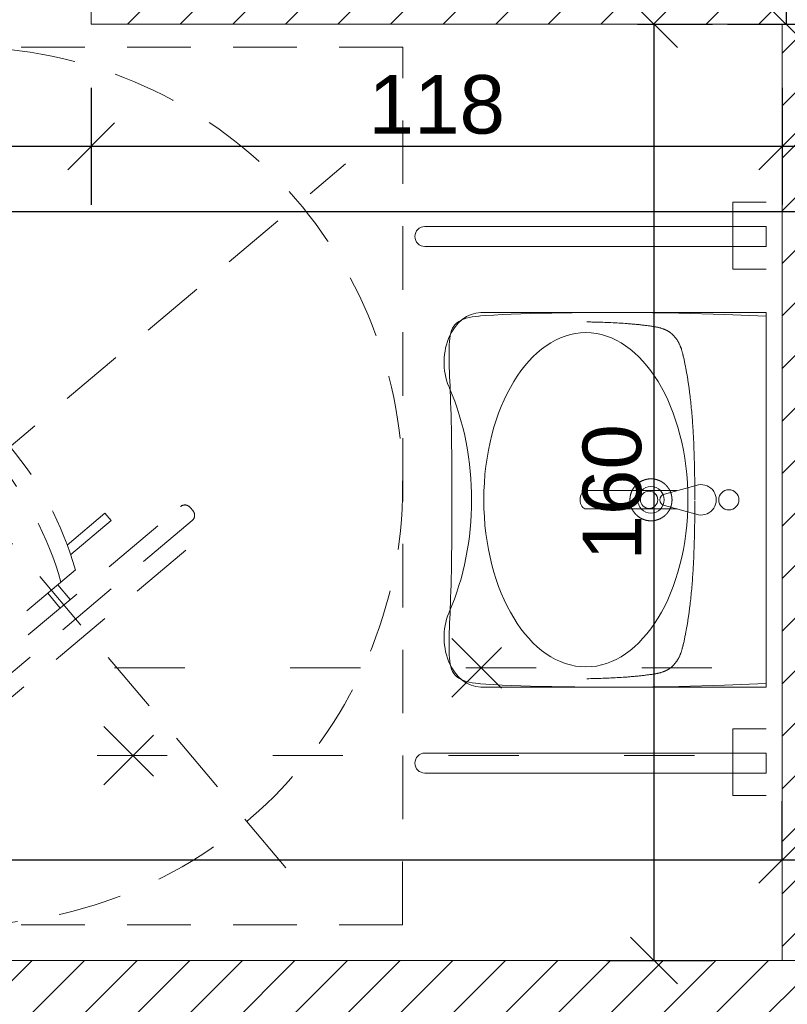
# Model space of a CAD drawing. Header units: millimetres. Extents: x -2720 to 125583, y -8970 to 34912.
# Tile 48 of 105: x 14970 to 15101, y 18766 to 18934. Entities that reach past the tile are written whole.
import ezdxf
from ezdxf import colors
from ezdxf.entities.mleader import LeaderData, LeaderLine
from ezdxf.math import Vec2, Vec3

# ---------------------------------------------------------------- set-up
doc = ezdxf.new("R2010")
doc.units = ezdxf.units.MM
doc.linetypes.add('ACAD_ISO03W100', pattern=[30, 12, -18])
doc.linetypes.add('KRESKOWA', pattern=[0.4, 0.24, -0.16])
for name, color, linetype, lineweight, true_color in [('A_DZIAŁOWA_PROJEKTOWANE', 7, 'Continuous', 18, 0x007cb0), ('A_HATCH_PROJEKTOWANE', 7, 'Continuous', 9, 0x0089b6), ('A_WIDOK 2PLAN', 7, 'Continuous', 9, 0x666666)]:
    doc.layers.add(name, color=color, linetype=linetype, lineweight=lineweight, true_color=true_color)
doc.layers.add('A_NIEWIDOCZNE  POMOCNICZE', color=252, linetype='ACAD_ISO03W100', lineweight=5, plot=False)
for name, color, linetype, lineweight in [('A_OPISY', 40, 'Continuous', 9), ('A_WIDOK', 141, 'Continuous', 13), ('A_WYMIAROWANIE', 7, 'Continuous', 9), ('A_WYPOSAŻENIE', 181, 'Continuous', 9)]:
    doc.layers.add(name, color=color, linetype=linetype, lineweight=lineweight)
doc.styles.get("Standard").update_dxf_attribs({"font": 'arial.ttf'})
doc.dimstyles.new('1 do 100', dxfattribs={"dimtxt": 10, "dimasz": 8, "dimexe": 10, "dimexo": 10, "dimgap": 2, "dimtad": 1, "dimdec": 0, "dimtxsty": 'Standard', "dimblk": 'OBLIQUE', "dimcen": 2.5, "dimadec": 0, "dimazin": 0, "dimtfac": 1, "dimtdec": 0, "dimtmove": 0, "dimatfit": 3, "dimldrblk": 'OBLIQUE', "dimfxl": 10, "dimfxlon": 1, "dimarcsym": 0})

# ---------------------------------------------------------------- blocks, each defined once
blk = doc.blocks.new('FOTEL-K')
at = {"linetype": 'KRESKOWA', "ltscale": 5, "transparency": 33554687}
for p, q in [((-1.701, 11.602), (-11.602, -1.701)), ((11.602, 1.701), (-1.701, 11.602)), ((0.579, -9.418), (-0.579, 9.418)), ((3.475, 2.644), (3.778, -2.29)), ((11.602, 1.701), (1.701, -11.602)), ((2.185, 1.847), (2.007, 1.836)), ((2.007, 1.836), (2.064, 0.908)), ((2.246, 0.852), (2.185, 1.847)), ((2.533, 0.749), (2.85, -4.401)), ((9.418, 0.579), (-9.418, -0.579)), ((2.923, 0.336), (2.56, 0.314)), ((2.938, 0.09), (2.575, 0.068))]:
    blk.add_line(p, q, dxfattribs=at)
blk.add_lwpolyline([(3.332, -2.811), (3.246, -2.816, -0.414214), (3.109, -2.695), (2.756, 3.056, -0.414214), (2.877, 3.192), (2.963, 3.198, -0.414214), (3.099, 3.077), (3.453, -2.674, -0.414214)], format="xyb", close=True, dxfattribs=at)
blk.add_circle((0, 0), 8.291, dxfattribs=at)
for centre in [(0.309, -5.033), (0.331, -5.388)]:
    blk.add_arc(centre, 6.195, 68.9594, 118.0744, dxfattribs=at)
blk = doc.blocks.new('umywalka NP')
for p, q in [((49.49, 65), (0, 65)), ((0, 65), (0, 0)), ((11.78, 35.1), (17.66, 33.49)), ((15.46, 34.09), (31.28, 34.09)), ((11.78, 29.9), (17.66, 31.51)), ((15.49, 30.9), (31.28, 30.9)), ((31.65, 31.87), (31.65, 31.87)), ((31.65, 31.87), (31.76, 31.87)), ((31.76, 31.87), (31.65, 31.87)), ((31.76, 31.87), (31.76, 31.87)), ((0, 0), (49.49, 0)), ((49.78, 0.6), (49.58, 0.58))]:
    blk.add_line(p, q)
blk.add_lwpolyline([(35.91, 64.95, 0.001984), (32.28, 64.99), (24.22, 65), (15.16, 64.89), (7.27, 64.68), (0, 64.37), (0, 32.5), (0, 0.64), (7.27, 0.32), (15.16, 0.11), (24.22, 0), (32.28, 0.01, 0.001984), (35.91, 0.05)], format="xyb")
for points in [[(35.91, 64.95), (37.17, 64.92), (39.08, 64.88), (40.87, 64.83), (42.59, 64.78), (44.23, 64.72), (45.79, 64.65), (47.25, 64.57), (48.62, 64.49), (49.58, 64.42)], [(12.4, 32.67), (12.4, 33.36), (12.4, 34.06), (12.41, 34.41), (12.41, 34.76), (12.41, 35.1), (12.41, 35.45), (12.41, 35.8), (12.42, 36.15), (12.42, 36.5), (12.43, 36.84), (12.43, 37.19), (12.44, 37.54), (12.44, 37.89), (12.45, 38.24), (12.46, 38.58), (12.46, 38.93), (12.47, 39.28), (12.48, 39.63), (12.49, 39.98), (12.5, 40.32), (12.51, 40.67), (12.52, 41.02), (12.54, 41.37), (12.55, 41.71), (12.56, 42.06), (12.58, 42.41), (12.59, 42.76), (12.61, 43.1), (12.63, 43.45), (12.64, 43.8), (12.66, 44.15), (12.68, 44.49), (12.7, 44.84), (12.73, 45.19), (12.75, 45.54), (12.77, 45.88), (12.8, 46.23), (12.82, 46.58), (12.85, 46.92), (12.88, 47.27), (12.91, 47.62), (12.94, 47.96), (12.97, 48.31), (13, 48.66), (13.04, 49), (13.07, 49.35), (13.11, 49.7), (13.15, 50.04), (13.18, 50.39), (13.2, 50.56), (13.23, 50.73), (13.25, 50.91), (13.27, 51.08), (13.29, 51.25), (13.31, 51.42), (13.33, 51.6), (13.36, 51.77), (13.38, 51.94), (13.4, 52.11), (13.43, 52.29), (13.45, 52.46), (13.48, 52.63), (13.5, 52.8), (13.53, 52.97), (13.55, 53.15), (13.58, 53.32), (13.61, 53.49), (13.63, 53.66), (13.66, 53.83), (13.69, 54.01), (13.72, 54.18), (13.75, 54.35), (13.78, 54.52), (13.81, 54.69), (13.84, 54.86), (13.87, 55.03), (13.9, 55.21), (13.93, 55.38), (13.96, 55.55), (14, 55.72), (14.03, 55.89), (14.06, 56.06), (14.1, 56.23), (14.13, 56.4), (14.17, 56.57), (14.2, 56.74), (14.24, 56.91), (14.27, 57.08), (14.31, 57.25), (14.35, 57.42), (14.39, 57.59), (14.43, 57.76), (14.45, 57.85), (14.47, 57.93), (14.49, 58.01), (14.51, 58.1), (14.53, 58.18), (14.56, 58.27), (14.58, 58.35), (14.6, 58.43), (14.63, 58.52), (14.65, 58.6), (14.68, 58.68), (14.71, 58.77), (14.73, 58.85), (14.76, 58.93), (14.79, 59.01), (14.82, 59.1), (14.85, 59.18), (14.88, 59.26), (14.91, 59.34), (14.95, 59.42), (14.98, 59.5), (15.02, 59.58), (15.05, 59.66), (15.09, 59.74), (15.13, 59.82), (15.17, 59.89), (15.21, 59.97), (15.25, 60.05), (15.29, 60.12), (15.34, 60.2), (15.38, 60.27), (15.43, 60.35), (15.48, 60.42), (15.52, 60.49), (15.57, 60.56), (15.62, 60.63), (15.68, 60.7), (15.73, 60.77), (15.78, 60.84), (15.84, 60.91), (15.89, 60.98), (15.92, 61.01), (15.95, 61.04), (15.98, 61.07), (16.01, 61.11), (16.04, 61.14), (16.07, 61.17), (16.1, 61.2), (16.13, 61.23), (16.16, 61.26), (16.19, 61.29), (16.22, 61.32), (16.25, 61.35), (16.28, 61.38), (16.32, 61.41), (16.35, 61.44), (16.38, 61.47), (16.41, 61.5), (16.45, 61.53), (16.48, 61.56), (16.51, 61.58), (16.55, 61.61), (16.58, 61.64), (16.62, 61.66), (16.65, 61.69), (16.69, 61.72), (16.72, 61.74), (16.76, 61.77), (16.79, 61.79), (16.83, 61.82), (16.86, 61.84), (16.9, 61.86), (16.94, 61.89), (16.97, 61.91), (17.01, 61.93), (17.05, 61.96), (17.09, 61.98), (17.12, 62), (17.16, 62.02), (17.2, 62.04), (17.24, 62.06), (17.28, 62.08), (17.32, 62.1), (17.36, 62.12), (17.4, 62.14), (17.43, 62.16), (17.47, 62.18), (17.51, 62.19), (17.55, 62.21), (17.59, 62.23), (17.63, 62.24), (17.71, 62.28), (17.8, 62.31), (17.88, 62.34), (17.96, 62.37), (18.04, 62.4), (18.12, 62.42), (18.21, 62.45), (18.29, 62.47), (18.37, 62.5), (18.46, 62.52), (18.54, 62.54), (18.63, 62.56), (18.71, 62.58), (18.8, 62.6), (18.88, 62.62), (18.97, 62.64), (19.05, 62.66), (19.14, 62.67), (19.22, 62.69), (19.31, 62.71), (19.39, 62.72), (19.48, 62.73), (19.57, 62.75), (19.65, 62.76), (19.82, 62.79), (20, 62.81), (20.17, 62.84), (20.34, 62.86), (20.51, 62.88), (20.69, 62.9), (20.86, 62.93), (21.03, 62.95), (21.2, 62.97), (21.38, 62.99), (21.55, 63.01), (21.72, 63.03), (21.9, 63.05), (22.07, 63.06), (22.24, 63.08), (22.42, 63.1), (22.59, 63.11), (22.76, 63.13), (22.93, 63.15), (23.11, 63.16), (23.28, 63.18), (23.45, 63.19), (23.63, 63.21), (23.8, 63.22), (23.97, 63.23), (24.15, 63.25), (24.5, 63.27), (24.84, 63.3), (25.19, 63.32), (25.54, 63.34), (25.88, 63.36), (26.23, 63.38), (26.58, 63.4), (26.93, 63.42), (27.27, 63.43), (27.62, 63.45), (27.97, 63.46), (28.32, 63.47), (28.67, 63.49), (29.01, 63.5), (29.36, 63.51), (29.71, 63.52), (30.06, 63.53), (30.23, 63.53), (30.4, 63.53), (30.75, 63.54), (30.93, 63.54), (31.01, 63.54), (31.1, 63.54)], [(49.78, 64.4), (49.58, 64.42)], [(49.78, 64.4), (49.85, 64.39), (50.44, 64.32), (51.01, 64.24), (51.54, 64.14), (52.04, 64.01), (52.5, 63.86), (52.93, 63.67), (53.31, 63.46), (53.64, 63.22), (53.93, 62.95), (54.18, 62.64), (54.4, 62.29), (54.58, 61.89), (54.71, 61.46), (54.8, 60.99), (54.87, 60.5), (54.92, 59.97), (54.96, 59.4), (54.98, 58.81), (55, 58.19), (55, 57.54), (55, 56.87), (54.99, 56.17), (54.97, 55.44), (54.94, 54.69), (54.91, 53.91), (54.84, 52.24), (54.8, 51.34), (54.77, 50.4), (54.73, 49.41), (54.7, 48.37), (54.67, 47.26), (54.64, 46.08), (54.61, 44.83), (54.59, 43.49), (54.56, 42.04), (54.54, 40.47), (54.52, 38.77), (54.51, 36.89), (54.5, 34.8), (54.5, 32.5), (54.5, 30.2), (54.51, 28.11), (54.52, 26.24), (54.54, 24.53), (54.56, 22.96), (54.59, 21.51), (54.61, 20.17), (54.64, 18.92), (54.67, 17.74), (54.7, 16.63), (54.73, 15.59), (54.77, 14.6), (54.8, 13.66), (54.84, 12.76), (54.91, 11.09), (54.94, 10.31), (54.97, 9.56), (54.99, 8.83), (55, 8.14), (55, 7.46), (55, 6.81), (54.98, 6.19), (54.96, 5.6), (54.92, 5.04), (54.87, 4.51), (54.8, 4.01), (54.71, 3.54), (54.58, 3.11), (54.4, 2.71), (54.18, 2.36), (53.93, 2.05), (53.64, 1.78), (53.31, 1.54), (52.93, 1.33), (52.5, 1.14), (52.04, 0.99), (51.54, 0.86), (51.01, 0.76), (50.44, 0.68), (49.85, 0.61), (49.78, 0.6)], [(12.4, 32.5), (12.4, 31.8), (12.4, 31.11), (12.41, 30.76), (12.41, 30.41), (12.41, 30.06), (12.41, 29.72), (12.41, 29.37), (12.42, 29.02), (12.42, 28.67), (12.43, 28.32), (12.43, 27.98), (12.44, 27.63), (12.44, 27.28), (12.45, 26.93), (12.46, 26.58), (12.46, 26.24), (12.47, 25.89), (12.48, 25.54), (12.49, 25.19), (12.5, 24.84), (12.51, 24.5), (12.52, 24.15), (12.54, 23.8), (12.55, 23.45), (12.56, 23.11), (12.58, 22.76), (12.59, 22.41), (12.61, 22.06), (12.63, 21.72), (12.64, 21.37), (12.66, 21.02), (12.68, 20.67), (12.7, 20.33), (12.73, 19.98), (12.75, 19.63), (12.77, 19.28), (12.8, 18.94), (12.82, 18.59), (12.85, 18.24), (12.88, 17.9), (12.91, 17.55), (12.94, 17.2), (12.97, 16.86), (13, 16.51), (13.04, 16.16), (13.07, 15.82), (13.11, 15.47), (13.15, 15.13), (13.18, 14.78), (13.2, 14.61), (13.23, 14.43), (13.25, 14.26), (13.27, 14.09), (13.29, 13.92), (13.31, 13.74), (13.33, 13.57), (13.36, 13.4), (13.38, 13.23), (13.4, 13.05), (13.43, 12.88), (13.45, 12.71), (13.48, 12.54), (13.5, 12.36), (13.53, 12.19), (13.55, 12.02), (13.58, 11.85), (13.61, 11.68), (13.63, 11.51), (13.66, 11.33), (13.69, 11.16), (13.72, 10.99), (13.75, 10.82), (13.78, 10.65), (13.81, 10.48), (13.84, 10.3), (13.87, 10.13), (13.9, 9.96), (13.93, 9.79), (13.96, 9.62), (14, 9.45), (14.03, 9.28), (14.06, 9.11), (14.1, 8.94), (14.13, 8.77), (14.17, 8.6), (14.2, 8.43), (14.24, 8.26), (14.27, 8.09), (14.31, 7.92), (14.35, 7.75), (14.39, 7.58), (14.43, 7.41), (14.45, 7.32), (14.47, 7.24), (14.49, 7.15), (14.51, 7.07), (14.53, 6.98), (14.56, 6.9), (14.58, 6.82), (14.6, 6.73), (14.63, 6.65), (14.65, 6.57), (14.68, 6.48), (14.71, 6.4), (14.73, 6.32), (14.76, 6.24), (14.79, 6.15), (14.82, 6.07), (14.85, 5.99), (14.88, 5.91), (14.91, 5.83), (14.95, 5.75), (14.98, 5.67), (15.02, 5.59), (15.05, 5.51), (15.09, 5.43), (15.13, 5.35), (15.17, 5.27), (15.21, 5.2), (15.25, 5.12), (15.29, 5.05), (15.34, 4.97), (15.38, 4.9), (15.43, 4.82), (15.48, 4.75), (15.52, 4.68), (15.57, 4.6), (15.62, 4.53), (15.68, 4.46), (15.73, 4.39), (15.78, 4.33), (15.84, 4.26), (15.89, 4.19), (15.92, 4.16), (15.95, 4.13), (15.98, 4.09), (16.01, 4.06), (16.04, 4.03), (16.07, 4), (16.1, 3.97), (16.13, 3.94), (16.16, 3.9), (16.19, 3.87), (16.22, 3.84), (16.25, 3.81), (16.28, 3.78), (16.32, 3.75), (16.35, 3.73), (16.38, 3.7), (16.41, 3.67), (16.45, 3.64), (16.48, 3.61), (16.51, 3.58), (16.55, 3.56), (16.58, 3.53), (16.62, 3.5), (16.65, 3.48), (16.69, 3.45), (16.72, 3.43), (16.76, 3.4), (16.79, 3.38), (16.83, 3.35), (16.86, 3.33), (16.9, 3.3), (16.94, 3.28), (16.97, 3.26), (17.01, 3.23), (17.05, 3.21), (17.09, 3.19), (17.12, 3.17), (17.16, 3.15), (17.2, 3.13), (17.24, 3.11), (17.28, 3.09), (17.32, 3.07), (17.36, 3.05), (17.4, 3.03), (17.43, 3.01), (17.47, 2.99), (17.51, 2.97), (17.55, 2.96), (17.59, 2.94), (17.63, 2.92), (17.71, 2.89), (17.8, 2.86), (17.88, 2.83), (17.96, 2.8), (18.04, 2.77), (18.12, 2.74), (18.21, 2.72), (18.29, 2.69), (18.37, 2.67), (18.46, 2.65), (18.54, 2.63), (18.63, 2.6), (18.71, 2.58), (18.8, 2.56), (18.88, 2.55), (18.97, 2.53), (19.05, 2.51), (19.14, 2.49), (19.22, 2.48), (19.31, 2.46), (19.39, 2.45), (19.48, 2.43), (19.57, 2.42), (19.65, 2.41), (19.82, 2.38), (20, 2.35), (20.17, 2.33), (20.34, 2.31), (20.51, 2.28), (20.69, 2.26), (20.86, 2.24), (21.03, 2.22), (21.2, 2.2), (21.38, 2.18), (21.55, 2.16), (21.72, 2.14), (21.9, 2.12), (22.07, 2.1), (22.24, 2.09), (22.42, 2.07), (22.59, 2.05), (22.76, 2.04), (22.93, 2.02), (23.11, 2.01), (23.28, 1.99), (23.45, 1.98), (23.63, 1.96), (23.8, 1.95), (23.97, 1.93), (24.15, 1.92), (24.5, 1.9), (24.84, 1.87), (25.19, 1.85), (25.54, 1.83), (25.88, 1.81), (26.23, 1.79), (26.58, 1.77), (26.93, 1.75), (27.27, 1.74), (27.62, 1.72), (27.97, 1.71), (28.32, 1.69), (28.67, 1.68), (29.01, 1.67), (29.36, 1.66), (29.71, 1.65), (30.06, 1.64), (30.23, 1.64), (30.4, 1.63), (30.75, 1.63), (30.93, 1.63), (31.01, 1.63), (31.1, 1.63)], [(35.91, 0.05), (37.17, 0.08), (39.08, 0.12), (40.87, 0.17), (42.59, 0.22), (44.23, 0.28), (45.79, 0.35), (47.25, 0.43), (48.62, 0.51), (49.58, 0.58)]]:
    blk.add_lwpolyline(points)
blk.add_lwpolyline([(20.92, 36.02), (20.89, 36.03), (20.87, 36.04), (20.84, 36.04), (20.82, 36.05), (20.79, 36.06), (20.77, 36.06), (20.74, 36.07), (20.72, 36.07), (20.69, 36.08), (20.67, 36.08), (20.64, 36.09), (20.61, 36.09), (20.59, 36.1), (20.56, 36.1), (20.54, 36.1), (20.51, 36.11), (20.49, 36.11), (20.46, 36.11), (20.43, 36.12), (20.41, 36.12), (20.38, 36.12), (20.36, 36.13), (20.33, 36.13), (20.3, 36.13), (20.28, 36.13), (20.25, 36.13), (20.23, 36.14), (20.2, 36.14), (20.18, 36.14), (20.15, 36.14), (20.12, 36.14), (20.1, 36.14), (20.07, 36.14), (20.05, 36.14), (20.02, 36.14), (19.99, 36.14), (19.97, 36.14), (19.94, 36.14), (19.92, 36.14), (19.89, 36.14), (19.86, 36.14), (19.84, 36.14), (19.81, 36.14), (19.79, 36.14), (19.76, 36.13), (19.73, 36.13), (19.71, 36.13), (19.68, 36.13), (19.66, 36.12), (19.63, 36.12), (19.6, 36.12), (19.58, 36.12), (19.55, 36.11), (19.53, 36.11), (19.5, 36.11), (19.47, 36.1), (19.45, 36.1), (19.42, 36.09), (19.4, 36.09), (19.37, 36.09), (19.35, 36.08), (19.32, 36.08), (19.3, 36.07), (19.27, 36.07), (19.24, 36.06), (19.22, 36.05), (19.19, 36.05), (19.17, 36.04), (19.14, 36.04), (19.12, 36.03), (19.09, 36.02), (19.07, 36.02), (19.04, 36.01), (19.02, 36), (18.99, 36), (18.97, 35.99), (18.94, 35.98), (18.92, 35.98), (18.89, 35.97), (18.87, 35.96), (18.84, 35.95), (18.82, 35.94), (18.79, 35.93), (18.77, 35.93), (18.75, 35.92), (18.72, 35.91), (18.7, 35.9), (18.67, 35.89), (18.65, 35.88), (18.62, 35.87), (18.6, 35.86), (18.58, 35.85), (18.55, 35.84), (18.53, 35.83), (18.5, 35.82), (18.48, 35.81), (18.46, 35.8), (18.43, 35.79), (18.41, 35.78), (18.39, 35.77), (18.36, 35.75), (18.34, 35.74), (18.32, 35.73), (18.29, 35.72), (18.27, 35.71), (18.25, 35.69), (18.23, 35.68), (18.2, 35.67), (18.18, 35.66), (18.16, 35.64), (18.13, 35.63), (18.11, 35.62), (18.09, 35.6), (18.07, 35.59), (18.05, 35.58), (18.02, 35.56), (18, 35.55), (17.98, 35.53), (17.96, 35.52), (17.94, 35.51), (17.92, 35.49), (17.89, 35.48), (17.87, 35.46), (17.85, 35.45), (17.83, 35.43), (17.81, 35.41), (17.79, 35.4), (17.77, 35.38), (17.75, 35.37), (17.73, 35.35), (17.71, 35.34), (17.69, 35.32), (17.67, 35.3), (17.65, 35.29), (17.63, 35.27), (17.61, 35.25), (17.59, 35.24), (17.57, 35.22), (17.55, 35.2), (17.53, 35.18), (17.51, 35.17), (17.49, 35.15), (17.47, 35.13), (17.45, 35.11), (17.44, 35.09), (17.42, 35.08), (17.4, 35.06), (17.38, 35.04), (17.36, 35.02), (17.34, 35), (17.33, 34.98), (17.31, 34.96), (17.29, 34.94), (17.27, 34.92), (17.26, 34.9), (17.24, 34.88), (17.22, 34.87), (17.21, 34.85), (17.19, 34.83), (17.17, 34.81), (17.16, 34.79), (17.14, 34.76), (17.12, 34.74), (17.11, 34.72), (17.09, 34.7), (17.08, 34.68), (17.06, 34.66), (17.05, 34.64), (17.03, 34.62), (17.02, 34.6), (17, 34.58), (16.99, 34.56), (16.97, 34.53), (16.96, 34.51), (16.94, 34.49), (16.93, 34.47), (16.91, 34.45), (16.9, 34.42), (16.89, 34.4), (16.87, 34.38), (16.86, 34.36), (16.85, 34.34), (16.83, 34.31), (16.82, 34.29), (16.81, 34.27), (16.8, 34.24), (16.78, 34.22), (16.77, 34.2), (16.76, 34.18), (16.75, 34.15), (16.73, 34.13), (16.72, 34.11), (16.71, 34.08), (16.7, 34.06), (16.69, 34.04), (16.68, 34.01), (16.67, 33.99), (16.66, 33.96), (16.65, 33.94), (16.64, 33.92), (16.63, 33.89), (16.62, 33.87), (16.61, 33.85), (16.6, 33.82), (16.59, 33.8), (16.58, 33.77), (16.57, 33.75), (16.56, 33.72), (16.55, 33.7), (16.54, 33.67), (16.54, 33.65), (16.53, 33.63), (16.52, 33.6), (16.51, 33.58), (16.51, 33.55), (16.5, 33.53), (16.49, 33.5), (16.48, 33.48), (16.48, 33.45), (16.47, 33.43), (16.46, 33.4), (16.46, 33.38), (16.45, 33.35), (16.45, 33.32), (16.44, 33.3), (16.43, 33.27), (16.43, 33.25), (16.42, 33.22), (16.42, 33.2), (16.41, 33.17), (16.41, 33.15), (16.4, 33.12), (16.4, 33.1), (16.4, 33.07), (16.39, 33.04), (16.39, 33.02), (16.38, 32.99), (16.38, 32.97), (16.38, 32.94), (16.38, 32.92), (16.37, 32.89), (16.37, 32.86), (16.37, 32.84), (16.36, 32.81), (16.36, 32.79), (16.36, 32.76), (16.36, 32.73), (16.36, 32.71), (16.36, 32.68), (16.36, 32.66), (16.35, 32.63), (16.35, 32.6), (16.35, 32.58), (16.35, 32.55), (16.35, 32.53), (16.35, 32.5), (16.35, 32.47), (16.35, 32.45), (16.35, 32.42), (16.35, 32.4), (16.35, 32.37), (16.36, 32.34), (16.36, 32.32), (16.36, 32.29), (16.36, 32.27), (16.36, 32.24), (16.36, 32.22), (16.36, 32.19), (16.37, 32.16), (16.37, 32.14), (16.37, 32.11), (16.38, 32.09), (16.38, 32.06), (16.38, 32.03), (16.38, 32.01), (16.39, 31.98), (16.39, 31.96), (16.4, 31.93), (16.4, 31.91), (16.4, 31.88), (16.41, 31.85), (16.41, 31.83), (16.42, 31.8), (16.42, 31.78), (16.43, 31.75), (16.43, 31.73), (16.44, 31.7), (16.45, 31.68), (16.45, 31.65), (16.46, 31.63), (16.46, 31.6), (16.47, 31.58), (16.48, 31.55), (16.48, 31.53), (16.49, 31.5), (16.5, 31.48), (16.51, 31.45), (16.51, 31.43), (16.52, 31.4), (16.53, 31.38), (16.54, 31.35), (16.54, 31.33), (16.55, 31.3), (16.56, 31.28), (16.57, 31.25), (16.58, 31.23), (16.59, 31.2), (16.6, 31.18), (16.61, 31.16), (16.62, 31.13), (16.63, 31.11), (16.64, 31.08), (16.65, 31.06), (16.66, 31.04), (16.67, 31.01), (16.68, 30.99), (16.69, 30.96), (16.7, 30.94), (16.71, 30.92), (16.72, 30.89), (16.73, 30.87), (16.75, 30.85), (16.76, 30.83), (16.77, 30.8), (16.78, 30.78), (16.8, 30.76), (16.81, 30.73), (16.82, 30.71), (16.83, 30.69), (16.85, 30.67), (16.86, 30.64), (16.87, 30.62), (16.89, 30.6), (16.9, 30.58), (16.91, 30.55), (16.93, 30.53), (16.94, 30.51), (16.96, 30.49), (16.97, 30.47), (16.99, 30.45), (17, 30.42), (17.02, 30.4), (17.03, 30.38), (17.05, 30.36), (17.06, 30.34), (17.08, 30.32), (17.09, 30.3), (17.11, 30.28), (17.12, 30.26), (17.14, 30.24), (17.16, 30.22), (17.17, 30.2), (17.19, 30.18), (17.21, 30.16), (17.22, 30.14), (17.24, 30.12), (17.26, 30.1), (17.27, 30.08), (17.29, 30.06), (17.31, 30.04), (17.33, 30.02), (17.34, 30), (17.36, 29.98), (17.38, 29.96), (17.4, 29.94), (17.42, 29.93), (17.44, 29.91), (17.45, 29.89), (17.47, 29.87), (17.49, 29.85), (17.51, 29.84), (17.53, 29.82), (17.55, 29.8), (17.57, 29.78), (17.59, 29.77), (17.61, 29.75), (17.63, 29.73), (17.65, 29.72), (17.67, 29.7), (17.69, 29.68), (17.71, 29.67), (17.73, 29.65), (17.75, 29.63), (17.77, 29.62), (17.79, 29.6), (17.81, 29.59), (17.83, 29.57), (17.85, 29.56), (17.87, 29.54), (17.89, 29.53), (17.92, 29.51), (17.94, 29.5), (17.96, 29.48), (17.98, 29.47), (18, 29.45), (18.02, 29.44), (18.05, 29.42), (18.07, 29.41), (18.09, 29.4), (18.11, 29.38), (18.13, 29.37), (18.16, 29.36), (18.18, 29.34), (18.2, 29.33), (18.23, 29.32), (18.25, 29.31), (18.27, 29.29), (18.29, 29.28), (18.32, 29.27), (18.34, 29.26), (18.36, 29.25), (18.39, 29.24), (18.41, 29.22), (18.43, 29.21), (18.46, 29.2), (18.48, 29.19), (18.5, 29.18), (18.53, 29.17), (18.55, 29.16), (18.58, 29.15), (18.6, 29.14), (18.62, 29.13), (18.65, 29.12), (18.67, 29.11), (18.7, 29.1), (18.72, 29.09), (18.75, 29.08), (18.77, 29.07), (18.79, 29.07), (18.82, 29.06), (18.84, 29.05), (18.87, 29.04), (18.89, 29.03), (18.92, 29.03), (18.94, 29.02), (18.97, 29.01), (18.99, 29), (19.02, 29), (19.04, 28.99), (19.07, 28.98), (19.09, 28.98), (19.12, 28.97), (19.14, 28.96), (19.17, 28.96), (19.19, 28.95), (19.22, 28.95), (19.24, 28.94), (19.27, 28.94), (19.3, 28.93), (19.32, 28.92), (19.35, 28.92), (19.37, 28.92), (19.4, 28.91), (19.42, 28.91), (19.45, 28.9), (19.47, 28.9), (19.5, 28.89), (19.53, 28.89), (19.55, 28.89), (19.58, 28.88), (19.6, 28.88), (19.63, 28.88), (19.66, 28.88), (19.68, 28.87), (19.71, 28.87), (19.73, 28.87), (19.76, 28.87), (19.79, 28.87), (19.81, 28.86), (19.84, 28.86), (19.86, 28.86), (19.89, 28.86), (19.92, 28.86), (19.94, 28.86), (19.97, 28.86), (19.99, 28.86), (20.02, 28.86), (20.05, 28.86), (20.07, 28.86), (20.1, 28.86), (20.12, 28.86), (20.15, 28.86), (20.18, 28.86), (20.2, 28.86), (20.23, 28.86), (20.25, 28.87), (20.28, 28.87), (20.3, 28.87), (20.33, 28.87), (20.36, 28.88), (20.38, 28.88), (20.41, 28.88), (20.43, 28.88), (20.46, 28.89), (20.49, 28.89), (20.51, 28.89), (20.54, 28.9), (20.56, 28.9), (20.59, 28.91), (20.61, 28.91), (20.64, 28.91), (20.67, 28.92), (20.69, 28.92), (20.72, 28.93), (20.74, 28.93), (20.77, 28.94), (20.79, 28.95), (20.82, 28.95), (20.84, 28.96), (20.87, 28.96), (20.89, 28.97), (20.92, 28.98), (20.95, 28.99), (20.99, 29), (21.03, 29.01), (21.06, 29.02), (21.1, 29.03), (21.13, 29.04), (21.17, 29.05), (21.2, 29.06), (21.24, 29.08), (21.28, 29.09), (21.31, 29.1), (21.35, 29.12), (21.38, 29.13), (21.41, 29.14), (21.45, 29.16), (21.48, 29.17), (21.52, 29.19), (21.55, 29.21), (21.58, 29.22), (21.62, 29.24), (21.65, 29.26), (21.69, 29.27), (21.72, 29.29), (21.75, 29.31), (21.78, 29.33), (21.82, 29.34), (21.85, 29.36), (21.88, 29.38), (21.91, 29.4), (21.94, 29.42), (21.98, 29.44), (22.01, 29.46), (22.04, 29.48), (22.07, 29.5), (22.1, 29.53), (22.13, 29.55), (22.16, 29.57), (22.19, 29.59), (22.22, 29.61), (22.25, 29.64), (22.28, 29.66), (22.31, 29.68), (22.34, 29.71), (22.37, 29.73), (22.4, 29.76), (22.42, 29.78), (22.45, 29.81), (22.48, 29.83), (22.51, 29.86), (22.53, 29.88), (22.56, 29.91), (22.59, 29.94), (22.61, 29.96), (22.64, 29.99), (22.66, 30.02), (22.69, 30.04), (22.71, 30.07), (22.74, 30.1), (22.76, 30.13), (22.79, 30.16), (22.81, 30.19), (22.84, 30.21), (22.86, 30.24), (22.88, 30.27), (22.91, 30.3), (22.93, 30.33), (22.95, 30.36), (22.97, 30.39), (22.99, 30.42), (23.01, 30.45), (23.04, 30.49), (23.06, 30.52), (23.08, 30.55), (23.1, 30.58), (23.12, 30.61), (23.14, 30.64), (23.15, 30.68), (23.17, 30.71), (23.19, 30.74), (23.21, 30.77), (23.23, 30.81), (23.24, 30.84), (23.26, 30.87), (23.28, 30.91), (23.29, 30.94), (23.31, 30.98), (23.32, 31.01), (23.34, 31.04), (23.35, 31.08), (23.37, 31.11), (23.38, 31.15), (23.4, 31.18), (23.41, 31.22), (23.42, 31.25), (23.44, 31.29), (23.45, 31.32), (23.46, 31.36), (23.47, 31.39), (23.48, 31.43), (23.49, 31.47), (23.5, 31.5), (23.51, 31.54), (23.52, 31.57), (23.53, 31.61), (23.54, 31.65), (23.55, 31.68), (23.56, 31.72), (23.57, 31.76), (23.57, 31.79), (23.58, 31.83), (23.59, 31.87), (23.59, 31.9), (23.6, 31.94), (23.6, 31.98), (23.61, 32.02), (23.61, 32.05), (23.62, 32.09), (23.62, 32.13), (23.63, 32.16), (23.63, 32.2), (23.63, 32.24), (23.64, 32.28), (23.64, 32.31), (23.64, 32.35), (23.64, 32.39), (23.64, 32.43), (23.64, 32.46), (23.64, 32.5), (23.64, 32.54), (23.64, 32.58), (23.64, 32.61), (23.64, 32.65), (23.64, 32.69), (23.64, 32.72), (23.63, 32.76), (23.63, 32.8), (23.63, 32.84), (23.62, 32.87), (23.62, 32.91), (23.61, 32.95), (23.61, 32.99), (23.6, 33.02), (23.6, 33.06), (23.59, 33.1), (23.59, 33.13), (23.58, 33.17), (23.57, 33.21), (23.57, 33.24), (23.56, 33.28), (23.55, 33.32), (23.54, 33.35), (23.53, 33.39), (23.52, 33.43), (23.51, 33.46), (23.5, 33.5), (23.49, 33.53), (23.48, 33.57), (23.47, 33.61), (23.46, 33.64), (23.45, 33.68), (23.44, 33.71), (23.42, 33.75), (23.41, 33.78), (23.4, 33.82), (23.38, 33.85), (23.37, 33.89), (23.35, 33.92), (23.34, 33.96), (23.32, 33.99), (23.31, 34.02), (23.29, 34.06), (23.28, 34.09), (23.26, 34.13), (23.24, 34.16), (23.23, 34.19), (23.21, 34.23), (23.19, 34.26), (23.17, 34.29), (23.15, 34.32), (23.14, 34.36), (23.12, 34.39), (23.1, 34.42), (23.08, 34.45), (23.06, 34.48), (23.04, 34.51), (23.01, 34.55), (22.99, 34.58), (22.97, 34.61), (22.95, 34.64), (22.93, 34.67), (22.91, 34.7), (22.88, 34.73), (22.86, 34.76), (22.84, 34.79), (22.81, 34.82), (22.79, 34.84), (22.76, 34.87), (22.74, 34.9), (22.71, 34.93), (22.69, 34.96), (22.66, 34.98), (22.64, 35.01), (22.61, 35.04), (22.59, 35.07), (22.56, 35.09), (22.53, 35.12), (22.51, 35.14), (22.48, 35.17), (22.45, 35.19), (22.42, 35.22), (22.4, 35.24), (22.37, 35.27), (22.34, 35.29), (22.31, 35.32), (22.28, 35.34), (22.25, 35.36), (22.22, 35.39), (22.19, 35.41), (22.16, 35.43), (22.13, 35.45), (22.1, 35.48), (22.07, 35.5), (22.04, 35.52), (22.01, 35.54), (21.98, 35.56), (21.94, 35.58), (21.91, 35.6), (21.88, 35.62), (21.85, 35.64), (21.82, 35.66), (21.78, 35.68), (21.75, 35.69), (21.72, 35.71), (21.69, 35.73), (21.65, 35.75), (21.62, 35.76), (21.58, 35.78), (21.55, 35.8), (21.52, 35.81), (21.48, 35.83), (21.45, 35.84), (21.41, 35.86), (21.38, 35.87), (21.35, 35.88), (21.31, 35.9), (21.28, 35.91), (21.24, 35.92), (21.2, 35.94), (21.17, 35.95), (21.13, 35.96), (21.1, 35.97), (21.06, 35.98), (21.03, 35.99), (20.99, 36.01), (20.95, 36.02)], close=True)
blk.add_lwpolyline([(22.3, 32.5, 1), (17.7, 32.5, 1)], format="xyb", close=True)
blk.add_circle((6.5, 32.5), 1.75)
at = {"extrusion": (0, 0, -1)}
for centre, major_axis, ratio, start_param, end_param in [((49.49, 56.38), (0, -8.62), 0.740076, 3.141593, 5.289261), ((79.76, 32.5), (0, -38.74), 0.740076, 1.046808, 2.098245), ((11.32, 32.5), (1.87, -1.87), 1, 0.610407, 4.101981), ((17.48, 32.5), (0.708, -0.708), 1, 4.107708, 6.887866), ((20.33, 32.5), (-1.06, -1.06), 1, -0.785398, 5.497787), ((31.28, 32.49), (0, -1.59), 0.623935, 3.141593, 6.283185), ((49.49, 8.62), (0, -8.62), 0.740076, 4.135517, 6.283185)]:
    blk.add_ellipse(centre, major_axis=major_axis, ratio=ratio, start_param=start_param, end_param=end_param, dxfattribs=at)
at = {"ltscale": 3}
blk.add_ellipse((31.28, 32.49), major_axis=(0, -29), ratio=0.610345, dxfattribs=at)
blk = doc.blocks.new('umywalka dla niepełnosprawnych')
for p, q in [((0, 50.87), (-5.71, 50.87)), ((-5.71, 50.87), (-5.71, 39.44)), ((-5.71, 39.44), (0, 39.44)), ((0, -39.13), (-5.71, -39.13)), ((-5.71, -39.13), (-5.71, -50.56)), ((-5.71, -50.56), (0, -50.56))]:
    blk.add_line(p, q)
at = {"ltscale": 5}
for p, q in [((-58.29, 46.71), (0, 46.71)), ((-58.29, 43.29), (0, 43.29)), ((-58.29, -43.29), (0, -43.29)), ((-58.29, -46.71), (0, -46.71))]:
    blk.add_line(p, q, dxfattribs=at)
at = {"ltscale": 0.1}
for p, q in [((0, 46.71), (0, 43.29)), ((0, -43.29), (0, -46.71))]:
    blk.add_line(p, q, dxfattribs=at)
at = {"ltscale": 5}
for centre in [(-58.29, 45), (-58.29, -45)]:
    blk.add_arc(centre, 1.71, 90, 270, dxfattribs=at)
at = {"xscale": 0.9847469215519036, "yscale": 0.9847469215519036, "zscale": 0.9847469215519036, "rotation": 180.0001418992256}
blk.add_blockref('umywalka NP', (0, 32), dxfattribs=at)
blk = doc.blocks.new('_Dot')
at = {"color": 0, "linetype": 'ByBlock', "lineweight": -2}
blk.add_line((-0.5, 0), (-1, 0), dxfattribs=at)
at = {"color": 0, "linetype": 'ByBlock', "const_width": 0.5}
blk.add_lwpolyline([(-0.25, 0, 1), (0.25, 0, 1)], format="xyb", close=True, dxfattribs=at)
blk = doc.blocks.new('ROZBIÓRKI_DOM')
at = {"layer": 'A_OPISY', "color": 22, "linetype": 'ACAD_ISO03W100', "true_color": 0xe22908}
for p, q in [((19315.71, 8232.89), (19325.71, 8222.89)), ((19315.71, 8222.89), (19325.71, 8232.89)), ((19390.15, 8227.89), (19075.15, 8227.89)), ((19256.33, 8217.89), (19266.33, 8207.89)), ((19256.33, 8207.89), (19266.33, 8217.89)), ((19417.15, 8212.89), (19075.15, 8212.89))]:
    blk.add_line(p, q, dxfattribs=at)
blk = doc.blocks.new('_Oblique')
at = {"color": 0, "linetype": 'ByBlock', "lineweight": -2}
blk.add_line((-0.5, -0.5), (0.5, 0.5), dxfattribs=at)
blk = doc.blocks.new('*D374')
at = {"layer": 'A_WYMIAROWANIE', "color": 0, "lineweight": -2, "ltscale": 2, "transparency": 16777216}
for p, q in [((14803.26, 18790.86), (14803.26, 18800.86)), ((15100.26, 18790.86), (15100.26, 18800.86)), ((14803.26, 18790.86), (15100.26, 18790.86))]:
    blk.add_line(p, q, dxfattribs=at)
at = {"layer": 'Defpoints', "color": 0, "ltscale": 2, "transparency": 16777216}
for p in [(15100.26, 18790.86), (14803.26, 18785.53), (15100.26, 18785.53)]:
    blk.add_point(p, dxfattribs=at)
at = {"layer": 'A_WYMIAROWANIE', "color": 0, "lineweight": -2, "ltscale": 2, "transparency": 16777216, "xscale": 8, "yscale": 8, "zscale": 8, "rotation": 180}
blk.add_blockref('_Oblique', (14803.26, 18790.86), dxfattribs=at)
at = {"layer": 'A_WYMIAROWANIE', "color": 0, "lineweight": -2, "ltscale": 2, "transparency": 16777216, "xscale": 8, "yscale": 8, "zscale": 8}
blk.add_blockref('_Oblique', (15100.26, 18790.86), dxfattribs=at)
at = {"layer": 'A_WYMIAROWANIE', "color": 0, "ltscale": 2, "transparency": 16777216, "insert": (14951.76, 18797.97), "char_height": 10, "attachment_point": 5}
blk.add_mtext('297', dxfattribs=at)
blk = doc.blocks.new('*D375')
at = {"layer": 'A_WYMIAROWANIE', "color": 0, "lineweight": -2, "ltscale": 2, "transparency": 16777216}
for p, q in [((15107.76, 18790.86), (15113.19, 18808.97)), ((15113.19, 18808.97), (15130.65, 18808.97)), ((15100.26, 18790.86), (15100.26, 18800.86)), ((15115.26, 18790.86), (15115.26, 18800.86)), ((15100.26, 18790.86), (15115.26, 18790.86))]:
    blk.add_line(p, q, dxfattribs=at)
at = {"layer": 'Defpoints', "color": 0, "ltscale": 2, "transparency": 16777216}
for p in [(15115.26, 18790.86), (15100.26, 18785.53), (15115.26, 18783.07)]:
    blk.add_point(p, dxfattribs=at)
at = {"layer": 'A_WYMIAROWANIE', "color": 0, "lineweight": -2, "ltscale": 2, "transparency": 16777216, "xscale": 8, "yscale": 8, "zscale": 8, "rotation": 180}
blk.add_blockref('_Oblique', (15100.26, 18790.86), dxfattribs=at)
at = {"layer": 'A_WYMIAROWANIE', "color": 0, "lineweight": -2, "ltscale": 2, "transparency": 16777216, "xscale": 8, "yscale": 8, "zscale": 8}
blk.add_blockref('_Oblique', (15115.26, 18790.86), dxfattribs=at)
at = {"layer": 'A_WYMIAROWANIE', "color": 0, "ltscale": 2, "transparency": 16777216, "insert": (15121.92, 18816.07), "char_height": 10, "attachment_point": 5}
blk.add_mtext('15', dxfattribs=at)
blk = doc.blocks.new('*D381')
at = {"layer": 'A_WYMIAROWANIE', "color": 0, "lineweight": -2, "ltscale": 2, "transparency": 16777216}
for p, q in [((14882.26, 18922.79), (14882.26, 18902.79)), ((14982.26, 18922.79), (14982.26, 18902.79)), ((14882.26, 18912.79), (14982.26, 18912.79))]:
    blk.add_line(p, q, dxfattribs=at)
at = {"layer": 'Defpoints', "color": 0, "ltscale": 2, "transparency": 16777216}
for p in [(14882.26, 18933.66), (14982.26, 18933.66), (14982.26, 18912.79)]:
    blk.add_point(p, dxfattribs=at)
at = {"layer": 'A_WYMIAROWANIE', "color": 0, "lineweight": -2, "ltscale": 2, "transparency": 16777216, "xscale": 8, "yscale": 8, "zscale": 8, "rotation": 180}
blk.add_blockref('_Oblique', (14882.26, 18912.79), dxfattribs=at)
at = {"layer": 'A_WYMIAROWANIE', "color": 0, "lineweight": -2, "ltscale": 2, "transparency": 16777216, "xscale": 8, "yscale": 8, "zscale": 8}
blk.add_blockref('_Oblique', (14982.26, 18912.79), dxfattribs=at)
at = {"layer": 'A_WYMIAROWANIE', "color": 0, "ltscale": 2, "transparency": 16777216, "insert": (14932.26, 18919.89), "char_height": 10, "attachment_point": 5}
blk.add_mtext('100', dxfattribs=at)
blk = doc.blocks.new('*D382')
at = {"layer": 'A_WYMIAROWANIE', "color": 0, "lineweight": -2, "ltscale": 2, "transparency": 16777216}
for p, q in [((14982.26, 18922.79), (14982.26, 18902.79)), ((15100.26, 18922.79), (15100.26, 18902.79)), ((14982.26, 18912.79), (15100.26, 18912.79))]:
    blk.add_line(p, q, dxfattribs=at)
at = {"layer": 'Defpoints', "color": 0, "ltscale": 2, "transparency": 16777216}
for p in [(14982.26, 18933.66), (15100.26, 18933.66), (15100.26, 18912.79)]:
    blk.add_point(p, dxfattribs=at)
at = {"layer": 'A_WYMIAROWANIE', "color": 0, "lineweight": -2, "ltscale": 2, "transparency": 16777216, "xscale": 8, "yscale": 8, "zscale": 8, "rotation": 180}
blk.add_blockref('_Oblique', (14982.26, 18912.79), dxfattribs=at)
at = {"layer": 'A_WYMIAROWANIE', "color": 0, "lineweight": -2, "ltscale": 2, "transparency": 16777216, "xscale": 8, "yscale": 8, "zscale": 8}
blk.add_blockref('_Oblique', (15100.26, 18912.79), dxfattribs=at)
at = {"layer": 'A_WYMIAROWANIE', "color": 0, "ltscale": 2, "transparency": 16777216, "insert": (15041.26, 18919.89), "char_height": 10, "attachment_point": 5}
blk.add_mtext('118', dxfattribs=at)
blk = doc.blocks.new('*D383')
at = {"layer": 'A_WYMIAROWANIE', "color": 0, "lineweight": -2, "ltscale": 2, "transparency": 16777216}
for p, q in [((15100.26, 18922.79), (15100.26, 18902.79)), ((15115.26, 18922.79), (15115.26, 18902.79)), ((15100.26, 18912.79), (15115.26, 18912.79)), ((15107.76, 18912.79), (15116.25, 18884.47)), ((15116.25, 18884.47), (15133.71, 18884.47))]:
    blk.add_line(p, q, dxfattribs=at)
at = {"layer": 'Defpoints', "color": 0, "ltscale": 2, "transparency": 16777216}
for p in [(15100.26, 18933.66), (15115.26, 18933.66), (15115.26, 18912.79)]:
    blk.add_point(p, dxfattribs=at)
at = {"layer": 'A_WYMIAROWANIE', "color": 0, "lineweight": -2, "ltscale": 2, "transparency": 16777216, "xscale": 8, "yscale": 8, "zscale": 8, "rotation": 180}
blk.add_blockref('_Oblique', (15100.26, 18912.79), dxfattribs=at)
at = {"layer": 'A_WYMIAROWANIE', "color": 0, "lineweight": -2, "ltscale": 2, "transparency": 16777216, "xscale": 8, "yscale": 8, "zscale": 8}
blk.add_blockref('_Oblique', (15115.26, 18912.79), dxfattribs=at)
at = {"layer": 'A_WYMIAROWANIE', "color": 0, "ltscale": 2, "transparency": 16777216, "insert": (15124.98, 18891.57), "char_height": 10, "attachment_point": 5}
blk.add_mtext('15', dxfattribs=at)
blk = doc.blocks.new('*D390')
at = {"layer": 'A_WYMIAROWANIE', "color": 0, "lineweight": -2, "ltscale": 2, "transparency": 16777216}
for p, q in [((15129.22, 18949.66), (15129.22, 18967.11)), ((15100.9, 18941.16), (15129.22, 18949.66)), ((15098.12, 18948.66), (15110.9, 18948.66)), ((15100.9, 18948.66), (15100.9, 18933.66)), ((15090.9, 18933.66), (15110.9, 18933.66))]:
    blk.add_line(p, q, dxfattribs=at)
at = {"layer": 'Defpoints', "color": 0, "ltscale": 2, "transparency": 16777216}
for p in [(15088.12, 18948.66), (15065.56, 18933.66), (15100.9, 18933.66)]:
    blk.add_point(p, dxfattribs=at)
at = {"layer": 'A_WYMIAROWANIE', "color": 0, "lineweight": -2, "ltscale": 2, "transparency": 16777216, "xscale": 8, "yscale": 8, "zscale": 8}
for p, rotation in [((15100.9, 18948.66), 90), ((15100.9, 18933.66), 270)]:
    blk.add_blockref('_Oblique', p, dxfattribs=dict(at, rotation=rotation))
at = {"layer": 'A_WYMIAROWANIE', "color": 0, "ltscale": 2, "transparency": 16777216, "insert": (15122.11, 18958.38), "char_height": 10, "attachment_point": 5, "rotation": 90}
blk.add_mtext('15', dxfattribs=at)
blk = doc.blocks.new('*D391')
at = {"layer": 'A_WYMIAROWANIE', "color": 0, "lineweight": -2, "ltscale": 2, "transparency": 16777216}
for p, q in [((15075.56, 18933.66), (15088.34, 18933.66)), ((15078.34, 18933.66), (15078.34, 18773.66)), ((15070.27, 18773.66), (15088.34, 18773.66))]:
    blk.add_line(p, q, dxfattribs=at)
at = {"layer": 'Defpoints', "color": 0, "ltscale": 2, "transparency": 16777216}
for p in [(15065.56, 18933.66), (15060.27, 18773.66), (15078.34, 18773.66)]:
    blk.add_point(p, dxfattribs=at)
at = {"layer": 'A_WYMIAROWANIE', "color": 0, "lineweight": -2, "ltscale": 2, "transparency": 16777216, "xscale": 8, "yscale": 8, "zscale": 8}
for p, rotation in [((15078.34, 18933.66), 90), ((15078.34, 18773.66), 270)]:
    blk.add_blockref('_Oblique', p, dxfattribs=dict(at, rotation=rotation))
at = {"layer": 'A_WYMIAROWANIE', "color": 0, "ltscale": 2, "transparency": 16777216, "insert": (15071.24, 18853.66), "char_height": 10, "attachment_point": 5, "rotation": 90}
blk.add_mtext('160', dxfattribs=at)

msp = doc.modelspace()

# ---------------------------------------------------------------- hatches: boundary and pattern name
at = {"layer": 'A_HATCH_PROJEKTOWANE', "ltscale": 2}
h = msp.add_hatch(dxfattribs=at)
h.set_pattern_fill('ANSI31', color=256, scale=2)
h.set_pattern_definition([(45, (-1713.23, 355.087), (-4.490128, 4.490128), [])])
h.paths.add_polyline_path([(15073.26, 18678.66), (15058.26, 18678.66), (15058.26, 18580.66), (15073.26, 18580.66)])
h.paths.add_polyline_path([(15290.26, 18773.66), (14803.26, 18773.66), (14803.26, 18758.66), (15290.26, 18758.66)])
h.paths.add_polyline_path([(15115.26, 18933.66), (15180.26, 18933.66), (15180.26, 18948.66), (15088.12, 18948.66), (15088.12, 18983.66), (15073.12, 18983.66), (15073.12, 18948.66), (14982.26, 18948.66), (14982.26, 18933.66), (15068.12, 18933.66), (15100.26, 18933.66), (15100.26, 18773.66), (15115.26, 18773.66)])
h.paths.add_polyline_path([(14882.26, 18948.66), (14852.26, 18948.66), (14852.26, 18933.66), (14882.26, 18933.66)])
h.paths.add_polyline_path([(15088.12, 19093.66), (15073.12, 19093.66), (15073.12, 19083.66), (15088.12, 19083.66)])
h.paths.add_polyline_path([(15290.26, 18948.66), (15280.26, 18948.66), (15280.26, 18933.66), (15290.26, 18933.66)])

# ---------------------------------------------------------------- linework, layer by layer
at = {"layer": 'A_DZIAŁOWA_PROJEKTOWANE', "ltscale": 2}
for p, q in [((14982.26, 18948.66), (14982.26, 18933.66)), ((15068.12, 18933.66), (14982.26, 18933.66)), ((15068.12, 18933.66), (15100.26, 18933.66)), ((15100.26, 18933.66), (15100.26, 18773.66)), ((14803.26, 18773.66), (15290.26, 18773.66))]:
    msp.add_line(p, q, dxfattribs=at)
at = {"layer": 'A_NIEWIDOCZNE  POMOCNICZE', "ltscale": 2}
msp.add_lwpolyline([(14803.26, 18933.66), (15100.26, 18933.66), (15100.26, 18773.66), (14803.26, 18773.66)], close=True, dxfattribs=at)

# ---------------------------------------------------------------- block references
at = {"layer": 'A_WIDOK'}
msp.add_blockref('ROZBIÓRKI_DOM', (-4271.9, 10595.77), dxfattribs=at)
at = {"layer": 'A_WIDOK 2PLAN', "xscale": 9.04563411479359, "yscale": 9.04563411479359, "zscale": 9.04563411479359, "rotation": 306.6570343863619}
msp.add_blockref('FOTEL-K', (14960.44, 18854.72), dxfattribs=at)
at = {"layer": 'A_WYPOSAŻENIE', "rotation": 359.9998581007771}
msp.add_blockref('umywalka dla niepełnosprawnych', (15097.53, 18852.38), dxfattribs=at)

# ---------------------------------------------------------------- dimensions: what is measured, and where the dimension line sits
at = {"layer": 'A_WYMIAROWANIE', "ltscale": 2}
for base, p1, p2, picture, middle in [((15100.9, 18933.66), (15088.12, 18948.66), (15065.56, 18933.66), '*D390', (15122.11, 18951.66)), ((15078.34, 18773.66), (15065.56, 18933.66), (15060.27, 18773.66), '*D391', (15071.24, 18853.66))]:
    dim = msp.add_linear_dim(base=base, p1=p1, p2=p2, angle=90, dimstyle='1 do 100', override={"dimtmove": 1}, dxfattribs=at)
    dim.commit()
    dim.dimension.update_dxf_attribs({"geometry": picture, "text_midpoint": middle})
for base, p1, p2, picture, middle in [((14982.26, 18912.79), (14882.26, 18933.66), (14982.26, 18933.66), '*D381', (14932.26, 18919.89)), ((15100.26, 18912.79), (14982.26, 18933.66), (15100.26, 18933.66), '*D382', (15041.26, 18919.89)), ((15115.26, 18912.79), (15100.26, 18933.66), (15115.26, 18933.66), '*D383', (15118.25, 18891.57)), ((15115.26, 18790.86), (15100.26, 18785.53), (15115.26, 18783.07), '*D375', (15115.19, 18816.07))]:
    dim = msp.add_linear_dim(base=base, p1=p1, p2=p2, dimstyle='1 do 100', override={"dimtmove": 1}, dxfattribs=at)
    dim.commit()
    dim.dimension.update_dxf_attribs({"geometry": picture, "text_midpoint": middle})
dim = msp.add_linear_dim(base=(15100.26, 18790.86), p1=(14803.26, 18785.53), p2=(15100.26, 18785.53), dimstyle='1 do 100', dxfattribs=at)
dim.commit()
dim.dimension.update_dxf_attribs({"geometry": '*D374', "text_midpoint": (14951.76, 18797.97)})

# ---------------------------------------------------------------- leaders
at = {"layer": 'A_OPISY'}
ml = msp.add_multileader_mtext('Standard', dxfattribs=at)
ml.set_content('', color=256)
ml.set_leader_properties()
ml.set_arrow_properties(name='DOT')
ml.build(insert=Vec2(0, 0))
ml.multileader.update_dxf_attribs({"arrow_head_size": 6})
ctx = ml.context
ctx.base_point, ctx.arrow_head_size, ctx.plane_origin = Vec3(14544.36, 18901.59), 6, Vec3(14327.83, 19369.3)
ctx.text_align_type = 2
notes = []
notes.append((ctx, [(1, (1, 1, 0), (14562.89, 18901.59), (-1, 0), 14.52, [(0, [(15222.42, 18901.59)], 0, [])])]))
ctx.mtext.insert, ctx.mtext.alignment, ctx.mtext.flow_direction = Vec3(14546.36, 18903.59), 3, 5
for ctx, leaders in notes:
    for number, flags, end, landing, length, lines in leaders:
        leader = LeaderData()
        leader.index, (leader.has_last_leader_line, leader.has_dogleg_vector, leader.attachment_direction) = number, flags
        leader.last_leader_point, leader.dogleg_vector, leader.dogleg_length = Vec3(end), Vec3(landing), length
        for number, points, colour, breaks in lines:
            line = LeaderLine()
            line.index, line.vertices, line.color, line.breaks = number, Vec3.list(points), colors.encode_raw_color(colour), breaks
            leader.lines.append(line)
        ctx.leaders.append(leader)

doc.saveas('drawing.dxf')
